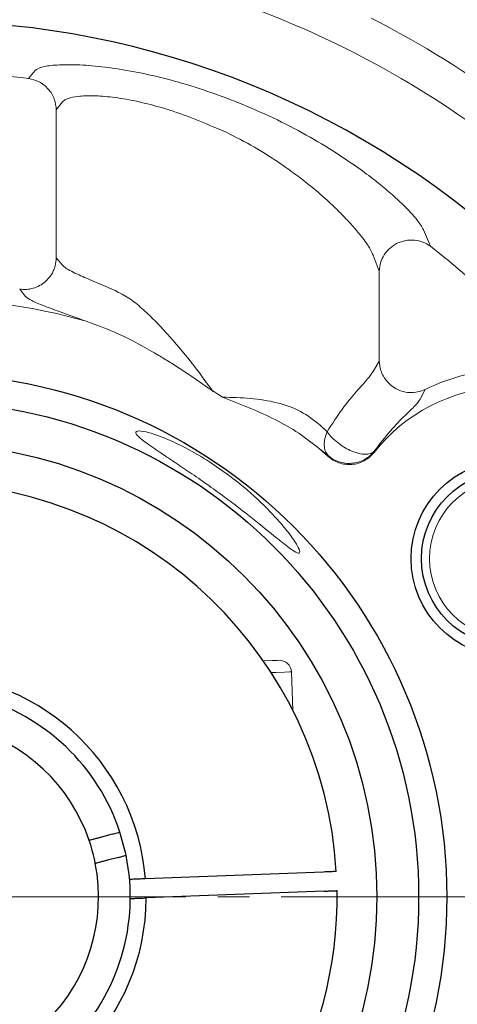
# Model space of a CAD drawing. Header units: millimetres. Extents: x 7099 to 7931, y -723 to -137.
# Tile 5 of 12: x 7244 to 7271, y -347 to -285. Entities that reach past the tile are written whole.
import ezdxf

# ---------------------------------------------------------------- set-up
doc = ezdxf.new("R2010")
doc.units = ezdxf.units.MM
doc.header["$PDSIZE"] = -5
doc.linetypes.add('点画线', pattern=[18, 12, -2, 2, -2])
doc.layers.get('0').update_dxf_attribs({"lineweight": 18})
doc.layers.get('Defpoints').update_dxf_attribs({"lineweight": 18})
for name, color, linetype, lineweight in [('7中心线层', 7, '点画线', 18), ('尺寸线层', 3, 'Continuous', 18), ('粗实线', 7, 'Continuous', 40)]:
    doc.layers.add(name, color=color, linetype=linetype, lineweight=lineweight)
doc.styles.add('工程字', font='txt')
doc.dimstyles.new('DIMSTYLE_17', dxfattribs={"dimtxt": 8, "dimasz": 12, "dimexe": 0.18, "dimexo": 0.0625, "dimgap": 0.09, "dimtad": 1, "dimtih": 1, "dimtoh": 1, "dimdec": 3, "dimdsep": 46, "dimtxsty": 'Standard', "dimblk": '_CAXARROW', "dimcen": 0.09, "dimdle": 24, "dimadec": 0, "dimazin": 0, "dimtfac": 0.7, "dimtdec": 3, "dimtofl": 0, "dimtmove": 0, "dimatfit": 3, "dimfxl": 1, "dimtolj": 1, "dimarcsym": 0})
doc.dimstyles.new('ISO-25', dxfattribs={"dimtxt": 8, "dimasz": 4, "dimexe": 1.25, "dimexo": 0.625, "dimgap": 1.7, "dimtad": 1, "dimtxsty": '工程字', "dimcen": 2, "dimdle": 8, "dimadec": 0, "dimazin": 0, "dimtfac": 1, "dimtmove": 0, "dimatfit": 3, "dimfxl": 1, "dimarcsym": 0})

# ---------------------------------------------------------------- blocks, each defined once
blk = doc.blocks.new('*D100')
at = {"layer": 'Defpoints', "color": 0}
for p in [(7302.560347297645, -263.6499450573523), (7172.560347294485, -291.0199166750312), (7302.560347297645, -291.0199166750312)]:
    blk.add_point(p, dxfattribs=at)
at = {"layer": '尺寸线层', "color": 0, "lineweight": -2}
for p, q in [((7172.560347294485, -290.3949166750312), (7172.560347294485, -262.3999450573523)), ((7302.560347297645, -290.3949166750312), (7302.560347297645, -262.3999450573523)), ((7176.560347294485, -263.6499450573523), (7298.560347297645, -263.6499450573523))]:
    blk.add_line(p, q, dxfattribs=at)
at = {"layer": '尺寸线层', "color": 0}
for points in [[(7176.560347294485, -262.9832783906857), (7176.560347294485, -264.316611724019), (7172.560347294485, -263.6499450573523)], [(7298.560347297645, -264.316611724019), (7298.560347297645, -262.9832783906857), (7302.560347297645, -263.6499450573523)]]:
    blk.add_solid(points, dxfattribs=at)
at = {"layer": '尺寸线层', "color": 0, "insert": (7237.560347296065, -257.9499450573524), "char_height": 8, "attachment_point": 5, "style": '工程字'}
blk.add_mtext('130', dxfattribs=at)
blk = doc.blocks.new('*D102')
at = {"layer": 'Defpoints', "color": 0}
for p in [(7270.754084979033, -275.9745582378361), (7204.36660961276, -404.8842286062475)]:
    blk.add_point(p, dxfattribs=at)
at = {"layer": '尺寸线层', "color": 0, "lineweight": -2}
blk.add_line((7221.981883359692, -370.6792958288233), (7206.197988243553, -401.3280997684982), dxfattribs=at)
at = {"layer": '尺寸线层', "color": 0}
blk.add_solid([(7205.605300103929, -401.0228699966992), (7206.790676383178, -401.6333295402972), (7204.36660961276, -404.8842286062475)], dxfattribs=at)
at = {"layer": '尺寸线层', "color": 0, "insert": (7211.143255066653, -379.2758571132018), "char_height": 8, "attachment_point": 5, "rotation": 62.751885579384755, "style": '工程字'}
blk.add_mtext('∅145', dxfattribs=at)
blk = doc.blocks.new('_CAXARROW')
blk.add_hatch(color=0).paths.add_polyline_path([(0, 0), (-1, 0.125), (-1, -0.125)], flags=0)
blk = doc.blocks.new('*D103')
at = {"layer": 'Defpoints', "color": 0}
for p in [(7185.352316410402, -276.5500422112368), (7289.768378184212, -404.3087446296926)]:
    blk.add_point(p, dxfattribs=at)
at = {"layer": '尺寸线层', "color": 0, "lineweight": -2}
for p, q in [((7237.470347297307, -340.4293934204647), (7237.650347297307, -340.4293934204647)), ((7237.560347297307, -340.5193934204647), (7237.560347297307, -340.3393934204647)), ((7301.465831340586, -418.6212116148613), (7293.565325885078, -408.9545156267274)), ((7321.549630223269, -418.6212116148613), (7301.465831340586, -418.6212116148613))]:
    blk.add_line(p, q, dxfattribs=at)
at = {"layer": '尺寸线层', "color": 0, "lineweight": -2, "xscale": 6, "yscale": 6, "zscale": 6, "rotation": 129.2588264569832}
blk.add_blockref('_CAXARROW', (7289.768378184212, -404.3087446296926), dxfattribs=at)
at = {"layer": '尺寸线层', "color": 0, "lineweight": 15, "insert": (7312.007730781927, -414.1212116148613), "char_height": 7, "attachment_point": 5, "style": '工程字'}
blk.add_mtext('\\A1;∅165', dxfattribs=at)
blk = doc.blocks.new('_FILLED')
at = {"linetype": 'ByBlock'}
blk.add_hatch(color=0, dxfattribs=at).paths.add_polyline_path([(0, 0), (-1, 0.1333333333), (-1, -0.1333333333)], flags=0)
blk = doc.blocks.new('*D105')
at = {"layer": 'Defpoints', "color": 0}
for p in [(7302.92577965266, -276.4362297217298), (7277.469935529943, -301.8920738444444), (7324.25892663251, -317.5662773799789), (7167.68011983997, -340.4293934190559), (7310.857350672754, -340.4293934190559)]:
    blk.add_point(p, dxfattribs=at)
at = {"layer": '尺寸线层', "color": 0, "lineweight": -2}
blk.add_line((7311.482350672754, -340.4293934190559), (7328.518912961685, -340.4293934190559), dxfattribs=at)
blk.add_arc((7238.932615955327, -340.4293934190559), 88.33629700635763, 2.594660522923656, 42.40533947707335, dxfattribs=at)
at = {"layer": '尺寸线层', "color": 0}
for points in [[(7304.641431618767, -280.3973278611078), (7303.677518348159, -281.3185493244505), (7301.395810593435, -277.9661987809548)], [(7326.511854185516, -336.4455125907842), (7327.844845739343, -336.4153249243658), (7327.268912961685, -340.4293934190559)]]:
    blk.add_solid(points, dxfattribs=at)
at = {"layer": '尺寸线层', "color": 0, "insert": (7325.810826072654, -304.443260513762), "char_height": 8, "attachment_point": 5, "rotation": 292.4999999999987, "style": '工程字'}
blk.add_mtext('45%%d', dxfattribs=at)
blk = doc.blocks.new('*D106')
at = {"layer": 'Defpoints', "color": 0}
for p in [(7167.68011983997, -340.4293934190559), (7310.857350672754, -340.4293934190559), (7277.469935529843, -378.9667129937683), (7315.158448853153, -384.4383985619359), (7302.925779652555, -404.4225571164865)]:
    blk.add_point(p, dxfattribs=at)
at = {"layer": '尺寸线层', "color": 0, "lineweight": -2}
blk.add_line((7311.482350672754, -340.4293934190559), (7328.200626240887, -340.4293934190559), dxfattribs=at)
blk.add_arc((7238.932615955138, -340.4293934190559), 88.0180102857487, 317.6040448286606, 357.3959551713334, dxfattribs=at)
at = {"layer": '尺寸线层', "color": 0}
for points in [[(7327.526230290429, -344.4435090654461), (7326.193241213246, -344.4132122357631), (7326.950626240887, -340.4293934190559)], [(7303.45218110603, -399.3149879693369), (7304.416169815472, -400.2361304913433), (7301.170747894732, -402.6675253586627)]]:
    blk.add_solid(points, dxfattribs=at)
at = {"layer": '尺寸线层', "color": 0, "insert": (7314.984540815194, -371.931132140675), "char_height": 8, "attachment_point": 5, "rotation": 67.49999999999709, "style": '工程字'}
blk.add_mtext('45%%d', dxfattribs=at)

msp = doc.modelspace()

# ---------------------------------------------------------------- linework, layer by layer
at = {"color": 7, "linetype": 'Continuous', "lineweight": 15}
for p, q in [((7244.575082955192, -288.518179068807), (7244.168444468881, -289.0221661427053)), ((7245.907744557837, -290.9910565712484), (7246.301643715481, -290.4854005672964)), ((7245.907744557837, -290.9910565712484), (7245.907744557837, -300.2823627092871)), ((7256.355201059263, -292.2807967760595), (7255.765493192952, -292.0547461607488)), ((7269.425783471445, -299.5519673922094), (7269.002981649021, -298.5326087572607)), ((7245.907744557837, -300.2823627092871), (7246.301643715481, -300.746191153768)), ((7265.819050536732, -300.1203125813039), (7266.212949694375, -301.1175727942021)), ((7266.212949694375, -306.7702984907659), (7266.212949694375, -301.1175727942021)), ((7243.975205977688, -302.7103728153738), (7243.603851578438, -302.250239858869)), ((7265.819050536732, -307.4228054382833), (7266.212949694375, -306.7702984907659)), ((7269.091360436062, -308.5548466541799), (7268.781691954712, -309.1629779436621)), ((7262.932179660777, -311.2161344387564), (7262.508671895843, -310.8088260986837)), ((7262.971110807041, -312.6853889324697), (7262.482877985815, -312.300097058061)), ((7262.974260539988, -312.7432501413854), (7262.482909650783, -312.300059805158)), ((7262.971110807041, -312.6853889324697), (7262.974260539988, -312.7432501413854)), ((7265.87837764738, -312.4535119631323), (7265.887351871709, -312.50752867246)), ((7260.778032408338, -328.7272936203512), (7260.685073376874, -326.2883758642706))]:
    msp.add_line(p, q, dxfattribs=at)
at = {"color": 7, "linetype": 'Continuous', "lineweight": 15, "flags": 128}
for points in [[(7258.920133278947, -325.6051054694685), (7258.980509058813, -325.602803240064), (7259.486476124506, -325.5835211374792), (7259.800573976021, -325.5715480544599), (7259.907052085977, -325.5674874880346), (7259.907052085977, -325.5674874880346)], [(7260.685073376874, -326.2883758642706), (7260.575890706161, -326.2925407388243), (7260.253114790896, -326.3048416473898), (7259.730851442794, -326.3247495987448), (7259.409921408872, -326.3369834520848)]]:
    msp.add_lwpolyline(points, dxfattribs=at)
at = {"color": 7, "linetype": 'Continuous', "lineweight": 15}
msp.add_circle((7274.366426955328, -319.1793934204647), 4.99999999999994, dxfattribs=at)
for centre, radius, start, end in [((7237.56034729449, -340.429393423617), 59.54041426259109, 49.2245088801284, 75.03738405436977), ((7237.56034729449, -340.429393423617), 61.96493285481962, 53.09186970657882, 62.99640392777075), ((7237.56034729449, -340.4293934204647), 51.83020459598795, 82.67513226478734, 91.06373362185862), ((7237.56034729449, -340.4293934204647), 53.671973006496, 68.67676057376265, 69.37684776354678), ((7237.56034729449, -340.4293934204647), 51.83020459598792, 46.93626637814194, 52.06229397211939), ((7237.56034729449, -340.4293934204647), 37.58177344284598, 74.22867020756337, 90.54972149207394), ((7274.366426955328, -319.1793934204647), 11.86201784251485, 103.4595911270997, 116.4042963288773), ((7274.366426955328, -319.1793934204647), 10.78927846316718, 92.57356976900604, 141.802109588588), ((7259.935617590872, -326.3169438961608), 0.7500000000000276, 2.182759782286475, 92.1827597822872)]:
    msp.add_arc(centre, radius, start, end, dxfattribs=at)
for points, knots in [([(7256.464682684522, -290.1968693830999), (7255.766648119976, -289.9483937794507), (7254.373456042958, -289.4524667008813), (7252.293778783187, -288.8923992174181), (7250.314873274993, -288.4816114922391), (7248.511992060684, -288.2327442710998), (7246.975878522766, -288.1350886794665), (7245.772232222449, -288.1652424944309), (7244.904596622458, -288.2923138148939), (7244.685121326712, -288.4427532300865), (7244.575082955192, -288.518179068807)], [0, 0, 0, 0, 0.1258824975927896, 0.2512461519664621, 0.3759857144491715, 0.5004534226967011, 0.6249707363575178, 0.7495412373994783, 0.8744274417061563, 1, 1, 1, 1]), ([(7244.168444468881, -289.0221661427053), (7244.393958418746, -289.0765986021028), (7244.860290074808, -289.1891573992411), (7245.435510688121, -289.6581475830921), (7245.829362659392, -290.286160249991), (7245.882195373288, -290.7612901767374), (7245.907744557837, -290.9910565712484)], [0, 0, 0, 0, 0.2417954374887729, 0.4999995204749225, 0.7582065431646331, 1, 1, 1, 1]), ([(7246.301643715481, -290.4854005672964), (7246.39137337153, -290.4068243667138), (7246.562270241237, -290.2571700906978), (7247.134289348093, -290.1452356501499), (7247.715476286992, -290.1046406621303), (7248.402377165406, -290.1026722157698), (7249.41303294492, -290.1726449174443), (7250.837094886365, -290.4069799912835), (7252.422989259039, -290.8048852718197), (7254.099392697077, -291.341583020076), (7255.208424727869, -291.816296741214), (7255.765493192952, -292.0547461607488)], [0, 0, 0, 0, 0.1313820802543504, 0.2502270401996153, 0.31554054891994, 0.3788347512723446, 0.4995048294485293, 0.6230694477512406, 0.7486548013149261, 0.8737489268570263, 1, 1, 1, 1]), ([(7269.002981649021, -298.5326087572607), (7268.888421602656, -298.3325009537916), (7268.652355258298, -297.9201519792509), (7267.85148283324, -297.0724980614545), (7266.959532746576, -296.2524860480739), (7266.062132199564, -295.5064116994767), (7264.866141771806, -294.6010476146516), (7263.325634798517, -293.5557419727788), (7261.389936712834, -292.4176569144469), (7259.300084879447, -291.3476486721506), (7257.813941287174, -290.7352498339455), (7257.077038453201, -290.4315924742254)], [0, 0, 0, 0, 0.121187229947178, 0.2497225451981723, 0.3311044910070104, 0.4139834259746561, 0.4993540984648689, 0.6250545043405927, 0.7497770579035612, 0.8759272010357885, 1, 1, 1, 1]), ([(7256.355201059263, -292.2807967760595), (7256.959087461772, -292.583534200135), (7258.164892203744, -293.1880224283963), (7259.5824596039, -294.0776606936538), (7260.69612064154, -294.850427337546), (7261.603886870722, -295.5337507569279), (7262.25451755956, -296.0690565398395), (7262.619709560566, -296.3881447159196), (7262.842037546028, -296.5844821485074), (7263.140140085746, -296.8545078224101), (7263.522994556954, -297.2194680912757), (7263.874432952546, -297.5694708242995), (7264.203687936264, -297.9115210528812), (7264.515733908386, -298.2530066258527), (7264.849074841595, -298.6380121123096), (7265.178521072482, -299.0483422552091), (7265.482703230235, -299.4749454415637), (7265.707683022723, -299.8421048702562), (7265.782641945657, -300.0293601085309), (7265.819050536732, -300.1203125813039)], [0, 0, 0, 0, 0.1251537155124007, 0.2498995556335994, 0.3181876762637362, 0.3929346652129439, 0.481770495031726, 0.4981456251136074, 0.5004249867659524, 0.5479687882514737, 0.5895792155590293, 0.6252585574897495, 0.6694071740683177, 0.7110063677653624, 0.7500711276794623, 0.8151034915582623, 0.8754246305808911, 0.9394920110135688, 1, 1, 1, 1]), ([(7266.212949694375, -301.1175727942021), (7266.230575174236, -300.9412621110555), (7266.266521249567, -300.5816873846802), (7266.509082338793, -300.0790843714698), (7266.872859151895, -299.6573199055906), (7267.334662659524, -299.3517213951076), (7267.860521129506, -299.1760426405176), (7268.418694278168, -299.1485302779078), (7268.966890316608, -299.2658089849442), (7269.274803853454, -299.4578189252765), (7269.425783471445, -299.5519673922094)], [0, 0, 0, 0, 0.1225831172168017, 0.2500006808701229, 0.3774188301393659, 0.5000006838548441, 0.6225829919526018, 0.7500002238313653, 0.8774173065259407, 1, 1, 1, 1]), ([(7245.907744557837, -300.2823627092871), (7245.894027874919, -300.4510339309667), (7245.870829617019, -300.7362981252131), (7245.712261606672, -301.1568590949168), (7245.498476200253, -301.5019736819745), (7245.19891898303, -301.8099756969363), (7244.857546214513, -302.0448052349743), (7244.456484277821, -302.2076431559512), (7244.029131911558, -302.2871385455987), (7243.744508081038, -302.2624436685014), (7243.603851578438, -302.250239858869)], [0, 0, 0, 0, 0.1478020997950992, 0.249969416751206, 0.3905859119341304, 0.4999632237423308, 0.6235192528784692, 0.7499816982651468, 0.8764449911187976, 1, 1, 1, 1]), ([(7246.301643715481, -300.746191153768), (7246.356207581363, -300.8032099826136), (7246.463388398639, -300.9152131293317), (7246.827592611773, -301.1212529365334), (7247.412548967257, -301.4020420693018), (7248.300886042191, -301.7825629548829), (7249.180968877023, -302.1601190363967), (7249.612021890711, -302.3450410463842)], [0, 0, 0, 0, 0.1722722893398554, 0.3383976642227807, 0.4985022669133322, 0.7543729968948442, 1, 1, 1, 1]), ([(7249.612021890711, -302.3450410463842), (7249.895914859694, -302.4902215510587), (7250.463047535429, -302.7802484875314), (7251.299399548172, -303.4516003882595), (7252.101303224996, -304.2176674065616), (7253.138071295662, -305.3263342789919), (7254.389518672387, -306.8040877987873), (7255.306686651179, -308.0644370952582), (7255.765493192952, -308.6949175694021)], [0, 0, 0, 0, 0.1246756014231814, 0.2490643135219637, 0.3746362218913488, 0.5003674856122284, 0.7500625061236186, 1, 1, 1, 1]), ([(7247.775025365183, -304.2624181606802), (7247.263927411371, -304.0793221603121), (7246.233351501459, -303.7101281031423), (7245.103195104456, -303.2992309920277), (7244.276366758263, -302.9575741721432), (7244.075518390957, -302.7927121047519), (7243.975205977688, -302.7103728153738)], [0, 0, 0, 0, 0.2485382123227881, 0.501151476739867, 0.7508533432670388, 1, 1, 1, 1]), ([(7256.355201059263, -309.0405798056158), (7255.485531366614, -308.4904078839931), (7254.941040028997, -308.092661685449), (7254.130265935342, -307.5377070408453), (7253.356201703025, -307.0329203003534), (7252.620395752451, -306.5773687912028), (7251.382542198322, -305.8529125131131), (7249.788137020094, -304.9967551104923), (7248.37832241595, -304.48248708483), (7247.775025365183, -304.2624181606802)], [0, 0, 0, 0, 0.1125478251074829, 0.2188916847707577, 0.3189796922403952, 0.4127587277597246, 0.5001761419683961, 0.7861121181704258, 1, 1, 1, 1]), ([(7269.091360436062, -308.5548466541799), (7268.938334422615, -308.6152827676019), (7268.627272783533, -308.7381334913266), (7268.115935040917, -308.7681106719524), (7267.614457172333, -308.6769028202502), (7267.176405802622, -308.4742486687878), (7266.777870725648, -308.1651505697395), (7266.485949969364, -307.7877816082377), (7266.265375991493, -307.3022523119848), (7266.232491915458, -306.9685875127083), (7266.212949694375, -306.7702984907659)], [0, 0, 0, 0, 0.1230012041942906, 0.2500290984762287, 0.3770566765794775, 0.500058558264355, 0.6056081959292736, 0.7500396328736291, 0.8514545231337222, 1, 1, 1, 1]), ([(7262.932179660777, -311.2161344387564), (7263.248910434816, -310.7243025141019), (7263.879789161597, -309.7446493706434), (7264.798221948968, -308.6505371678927), (7265.530425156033, -307.8523491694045), (7265.722639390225, -307.5662883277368), (7265.819050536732, -307.4228054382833)], [0, 0, 0, 0, 0.2511760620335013, 0.5003038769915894, 0.7493615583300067, 1, 1, 1, 1]), ([(7256.355201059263, -309.0405798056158), (7256.944350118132, -309.0537337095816), (7258.120178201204, -309.0799863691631), (7259.800376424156, -309.3471234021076), (7261.32930682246, -309.8713526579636), (7262.114731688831, -310.4956843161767), (7262.508671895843, -310.8088260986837)], [0, 0, 0, 0, 0.250963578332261, 0.5008749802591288, 0.7496572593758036, 1, 1, 1, 1]), ([(7262.482877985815, -312.300097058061), (7262.046421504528, -311.9589437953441), (7261.164601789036, -311.2696753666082), (7259.14480350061, -310.1205035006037), (7257.47926141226, -309.4757312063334), (7256.355201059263, -309.0405798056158)], [0, 0, 0, 0, 0.2416237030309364, 0.4881782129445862, 1, 1, 1, 1]), ([(7268.781691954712, -309.1629779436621), (7268.698461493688, -309.2814003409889), (7268.532454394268, -309.5175994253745), (7267.865867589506, -310.159917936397), (7266.942740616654, -311.0668822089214), (7266.233623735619, -311.9907048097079), (7265.87837764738, -312.4535119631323)], [0, 0, 0, 0, 0.2507180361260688, 0.5000690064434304, 0.7495497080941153, 1, 1, 1, 1]), ([(7252.194417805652, -312.3529887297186), (7251.864264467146, -312.1241684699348), (7251.202990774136, -311.6658577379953), (7250.824906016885, -311.2641847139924), (7251.009870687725, -311.1166415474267), (7251.693741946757, -311.2341714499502), (7252.743114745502, -311.6000068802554), (7254.070694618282, -312.2201529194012), (7255.623938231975, -313.1247816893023), (7257.349506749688, -314.3585307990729), (7258.778756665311, -315.6230247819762), (7259.832553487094, -316.7290991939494), (7260.570255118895, -317.6134722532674), (7261.078845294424, -318.3565407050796), (7261.267836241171, -318.8140577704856), (7261.103810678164, -318.8708256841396), (7260.604706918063, -318.5603538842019), (7259.686211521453, -317.8313729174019), (7258.265048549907, -316.6662464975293), (7256.727353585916, -315.4800110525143), (7255.379075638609, -314.5065748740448), (7254.311009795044, -313.7666385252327), (7253.309401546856, -313.0968777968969), (7252.616607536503, -312.6381516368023), (7252.275005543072, -312.4074202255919), (7252.194418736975, -312.3529887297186), (7252.194418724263, -312.352988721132), (7252.194418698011, -312.3529887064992), (7252.194418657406, -312.3529886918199), (7252.194418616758, -312.3529886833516), (7252.194418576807, -312.3529886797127), (7252.194418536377, -312.3529886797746), (7252.194418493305, -312.3529886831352), (7252.194418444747, -312.3529886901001), (7252.194418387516, -312.3529887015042), (7252.194418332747, -312.3529887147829), (7252.19441828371, -312.3529887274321), (7252.194418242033, -312.3529887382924), (7252.194418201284, -312.3529887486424), (7252.194418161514, -312.3529887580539), (7252.194418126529, -312.3529887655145), (7252.194418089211, -312.3529887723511), (7252.194418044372, -312.3529887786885), (7252.194417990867, -312.3529887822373), (7252.194417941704, -312.352988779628), (7252.194417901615, -312.3529887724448), (7252.194417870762, -312.352988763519), (7252.194417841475, -312.3529887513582), (7252.194417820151, -312.3529887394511), (7252.194417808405, -312.3529887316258), (7252.194417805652, -312.3529887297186)], [0, 0, 0, 0, 0.024706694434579, 0.0494857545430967, 0.0725982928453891, 0.0942973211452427, 0.115565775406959, 0.1376114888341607, 0.1619329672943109, 0.1902496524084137, 0.2240563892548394, 0.2435008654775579, 0.2629169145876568, 0.2857746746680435, 0.3039835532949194, 0.3223004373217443, 0.3384311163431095, 0.3607131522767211, 0.3914126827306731, 0.4229168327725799, 0.4412905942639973, 0.4596520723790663, 0.4771390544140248, 0.4946072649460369, 0.5000004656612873, 0.5000004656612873, 0.5000004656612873, 0.5000004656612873, 0.5000004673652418, 0.5000004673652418, 0.500000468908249, 0.500000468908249, 0.5000004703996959, 0.5000004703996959, 0.500000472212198, 0.5000004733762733, 0.5000004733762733, 0.5000004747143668, 0.5000004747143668, 0.500000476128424, 0.500000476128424, 0.500000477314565, 0.500000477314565, 0.5000004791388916, 0.5000004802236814, 0.5000004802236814, 0.5000004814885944, 0.5000004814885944, 0.5000004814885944, 0.5000004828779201, 0.5000004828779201, 0.5000004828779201, 0.5000004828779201]), ([(7262.971110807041, -312.6853889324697), (7262.913234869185, -312.6004920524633), (7262.795573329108, -312.4278970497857), (7262.740099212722, -312.0645992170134), (7262.775030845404, -311.6526528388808), (7262.880366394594, -311.3600581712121), (7262.932179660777, -311.2161344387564)], [0, 0, 0, 0, 0.2459423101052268, 0.4999996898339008, 0.7540559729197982, 1, 1, 1, 1]), ([(7262.932179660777, -311.2161344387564), (7263.027689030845, -311.3354566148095), (7263.221992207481, -311.5782042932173), (7263.619682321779, -311.9268913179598), (7264.054231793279, -312.2192170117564), (7264.505865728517, -312.4456005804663), (7264.932841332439, -312.5876447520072), (7265.324792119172, -312.6379851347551), (7265.657201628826, -312.6049905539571), (7265.803579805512, -312.504739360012), (7265.87837764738, -312.4535119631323)], [0, 0, 0, 0, 0.1228878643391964, 0.2500016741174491, 0.3838503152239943, 0.4999948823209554, 0.6281904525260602, 0.7499970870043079, 0.8722509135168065, 1, 1, 1, 1]), ([(7265.87837764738, -312.4535119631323), (7265.77293480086, -312.5678626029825), (7265.588501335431, -312.7678769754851), (7265.239952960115, -312.9873749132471), (7264.878307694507, -313.1340944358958), (7264.475595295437, -313.2069818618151), (7264.066405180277, -313.1988325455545), (7263.665619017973, -313.1066462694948), (7263.288280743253, -312.9391591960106), (7263.076091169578, -312.76938458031), (7262.971110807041, -312.6853889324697)], [0, 0, 0, 0, 0.1429166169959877, 0.2499800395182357, 0.3762958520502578, 0.4999869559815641, 0.623677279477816, 0.7499935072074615, 0.8763097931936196, 1, 1, 1, 1]), ([(7265.887351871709, -312.50752867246), (7265.796162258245, -312.6106581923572), (7265.614188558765, -312.816458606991), (7265.268883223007, -313.045821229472), (7264.889406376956, -313.2057151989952), (7264.483883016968, -313.283003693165), (7264.071243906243, -313.2718713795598), (7263.671076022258, -313.1750702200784), (7263.293476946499, -313.0042101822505), (7263.080828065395, -312.830369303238), (7262.974260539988, -312.7432501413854)], [0, 0, 0, 0, 0.1255206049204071, 0.2504830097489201, 0.3751966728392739, 0.5000431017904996, 0.6248781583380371, 0.7495634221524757, 0.8744954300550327, 1, 1, 1, 1])]:
    msp.add_open_spline(points, degree=3, knots=knots, dxfattribs=at)
at = {"layer": '7中心线层'}
msp.add_line((7308.053605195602, -340.4293934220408), (7157.613655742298, -340.4293934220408), dxfattribs=at)
at = {"layer": '粗实线', "linetype": 'Continuous', "lineweight": 30}
for p, q in [((7249.426248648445, -336.4986962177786), (7249.910301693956, -336.3700097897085)), ((7249.426248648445, -336.4986962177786), (7248.748454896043, -336.6788959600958)), ((7249.811648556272, -337.9483407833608), (7249.133853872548, -338.128540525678)), ((7249.811648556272, -337.9483407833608), (7250.295701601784, -337.8196469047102)), ((7262.712070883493, -338.8703054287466), (7251.514483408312, -339.2970970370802)), ((7262.757776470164, -340.0694316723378), (7251.560188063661, -340.4962307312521))]:
    msp.add_line(p, q, dxfattribs=at)
at = {"layer": '粗实线', "linetype": 'Continuous', "lineweight": 30, "flags": 128}
msp.add_lwpolyline([(7250.295701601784, -337.8196469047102), (7250.255908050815, -337.6324734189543), (7249.910301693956, -336.3700097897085)], dxfattribs=at)
at = {"layer": '粗实线', "linetype": 'Continuous', "lineweight": 30}
for centre, radius in [((7237.56034729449, -340.4293934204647), 32.89217911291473), ((7237.56034729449, -340.4293934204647), 31.12830424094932), ((7237.56034729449, -340.4293934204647), 28.5), ((7274.366426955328, -319.1793934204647), 6.157840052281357), ((7274.366426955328, -319.1793934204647), 5.500000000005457)]:
    msp.add_circle(centre, radius, dxfattribs=at)
for centre, radius, start, end in [((7237.56034729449, -340.4293934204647), 55, 246.1041707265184, 230.5183506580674), ((7237.560347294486, -340.4293934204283), 25.99999999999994, 3.505087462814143, 173.4705151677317), ((7237.560347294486, -340.4293934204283), 13.99999999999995, 4.639045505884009, 179.726474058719), ((7237.56034729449, -340.4293934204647), 12.99999999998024, 18.195512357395, 131.5807879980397), ((7237.56034729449, -340.4293934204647), 10.99999999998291, 18.79771370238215, 130.978586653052), ((7237.56034729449, -340.4293934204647), 10.9999999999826, 10.97858665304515, 18.79771370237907), ((7237.56034729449, -340.4293934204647), 12.99999999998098, 258.1955123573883, 11.58078799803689), ((7237.56034729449, -340.4293934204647), 10.99999999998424, 258.7977137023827, 10.9785866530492), ((7237.560347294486, -340.4293934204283), 25.99999999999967, 236.895004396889, 0.8604321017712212), ((7237.560347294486, -340.4293934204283), 14.00000000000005, 184.639045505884, 359.7264740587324)]:
    msp.add_arc(centre, radius, start, end, dxfattribs=at)
for points, knots in [([(7248.748454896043, -336.6788959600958), (7248.718963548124, -336.6867340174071), (7248.602595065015, -336.717661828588), (7248.403297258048, -336.7706585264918), (7248.187243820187, -336.8280982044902), (7248.035408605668, -336.8684608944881), (7247.978208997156, -336.8836649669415), (7247.974511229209, -336.884654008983), (7247.973630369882, -336.8848896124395)], [0, 0, 0, 0, 0.0730746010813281, 0.2883415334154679, 0.503570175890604, 0.7184878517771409, 0.932939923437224, 1, 1, 1, 1]), ([(7249.133853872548, -338.128540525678), (7249.10436252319, -338.1363785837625), (7248.987994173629, -338.1673063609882), (7248.788696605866, -338.2203029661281), (7248.572643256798, -338.2777434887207), (7248.420808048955, -338.3181027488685), (7248.363608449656, -338.3333167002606), (7248.359910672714, -338.3342939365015), (7248.359029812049, -338.3345267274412)], [0, 0, 0, 0, 0.0730746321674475, 0.2883413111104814, 0.5035700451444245, 0.7184878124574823, 0.9329399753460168, 1, 1, 1, 1]), ([(7263.511711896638, -338.8398251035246), (7263.502874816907, -338.8401639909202), (7263.485200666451, -338.8408417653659), (7263.347395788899, -338.8460851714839), (7263.144564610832, -338.853825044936), (7262.919717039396, -338.8623910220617), (7262.771090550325, -338.8680559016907), (7262.712070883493, -338.8703054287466)], [0, 0, 0, 0, 0.2146195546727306, 0.4292388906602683, 0.6438850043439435, 0.8585865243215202, 1, 1, 1, 1]), ([(7251.514483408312, -339.2970970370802), (7251.401951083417, -339.3013862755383), (7251.176886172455, -339.3099647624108), (7250.876941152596, -339.321397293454), (7250.65073072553, -339.3300239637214), (7250.53118523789, -339.3345825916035), (7250.519028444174, -339.3350404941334), (7250.514218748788, -339.3352216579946)], [0, 0, 0, 0, 0.2149533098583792, 0.4299071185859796, 0.6447868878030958, 0.8594640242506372, 1, 1, 1, 1]), ([(7262.757776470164, -340.0694316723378), (7262.847694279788, -340.066005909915), (7263.027530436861, -340.0591543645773), (7263.26720176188, -340.050012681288), (7263.448041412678, -340.0431260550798), (7263.543790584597, -340.0394721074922), (7263.553547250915, -340.0391045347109), (7263.557415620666, -340.0389587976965)], [0, 0, 0, 0, 0.2147684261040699, 0.4295381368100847, 0.6442775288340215, 0.8589614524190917, 1, 1, 1, 1]), ([(7250.559923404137, -340.5343553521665), (7250.570965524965, -340.533935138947), (7250.593049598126, -340.5330947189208), (7250.765240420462, -340.5265223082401), (7251.01871013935, -340.5168675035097), (7251.300011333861, -340.5061472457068), (7251.486133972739, -340.4990532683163), (7251.560188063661, -340.4962307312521)], [0, 0, 0, 0, 0.2144207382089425, 0.4288382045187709, 0.6433646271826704, 0.8581026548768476, 1, 1, 1, 1])]:
    msp.add_open_spline(points, degree=3, knots=knots, dxfattribs=at)

# ---------------------------------------------------------------- dimensions: what is measured, and where the dimension line sits
at = {"layer": '尺寸线层'}
dim = msp.add_linear_dim(base=(7302.560347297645, -263.6499450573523), p1=(7172.560347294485, -291.0199166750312), p2=(7302.560347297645, -291.0199166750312), dimstyle='ISO-25', override={"dimtxsty": '工程字'}, dxfattribs=at)
dim.commit()
dim.dimension.update_dxf_attribs({"geometry": '*D100', "text_midpoint": (7237.560347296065, -257.9499450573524)})
for base, line1, line2, picture, middle in [((7324.25892663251, -317.5662773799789), ((7277.469935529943, -301.8920738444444), (7302.92577965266, -276.4362297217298)), ((7167.68011983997, -340.4293934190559), (7310.857350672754, -340.4293934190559)), '*D105', (7325.810826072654, -304.443260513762)), ((7315.158448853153, -384.4383985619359), ((7167.68011983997, -340.4293934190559), (7310.857350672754, -340.4293934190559)), ((7277.469935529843, -378.9667129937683), (7302.925779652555, -404.4225571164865)), '*D106', (7314.984540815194, -371.931132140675))]:
    dim = msp.add_angular_dim_2l(base=base, line1=line1, line2=line2, dimstyle='ISO-25', override={"dimtxsty": '工程字'}, dxfattribs=at)
    dim.commit()
    dim.dimension.update_dxf_attribs({"geometry": picture, "text_midpoint": middle})
dim = msp.add_diameter_dim_2p(p1=(7270.754084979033, -275.9745582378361), p2=(7204.36660961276, -404.8842286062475), dimstyle='ISO-25', override={"dimtxsty": '工程字'}, dxfattribs=at)
dim.commit()
dim.dimension.update_dxf_attribs({"geometry": '*D102', "text_midpoint": (7216.210738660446, -381.8855716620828), "dimtype": 163})
at = {"layer": '尺寸线层', "lineweight": 15}
dim = msp.add_diameter_dim_2p(p1=(7185.352316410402, -276.5500422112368), p2=(7289.768378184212, -404.3087446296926), dimstyle='DIMSTYLE_17', override={"dimtxt": 7, "dimasz": 6, "dimgap": 1, "dimtxsty": '工程字', "dimtol": 0, "dimldrblk": '_FILLED'}, dxfattribs=at)
dim.commit()
dim.dimension.update_dxf_attribs({"geometry": '*D103', "text_midpoint": (7312.007730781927, -418.6212116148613), "dimtype": 163})

doc.saveas('drawing.dxf')
